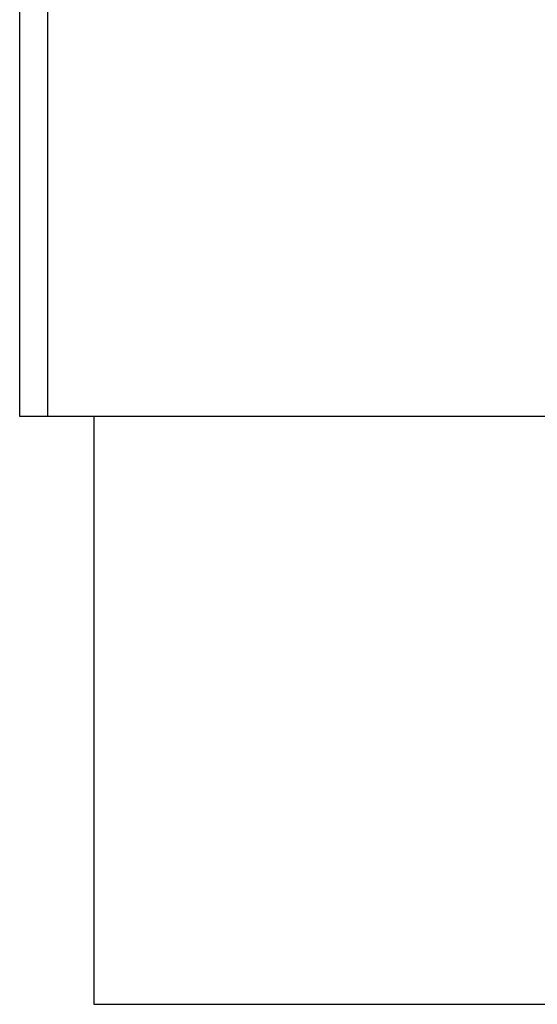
# Model space of a CAD drawing. Extents: x -1767 to 1181, y 8 to 1639.
# Tile 22 of 74: x -1159 to -1047, y 638 to 850. Entities that reach past the tile are written whole.
import ezdxf

# ---------------------------------------------------------------- set-up
doc = ezdxf.new("R2010")
doc.units = 0
doc.header["$LTSCALE"] = 65.395
doc.layers.get('0').update_dxf_attribs({"linetype": 'CONTINUOUS'})

msp = doc.modelspace()

# ---------------------------------------------------------------- linework, layer by layer
at = {"color": 7, "linetype": 'CONTINUOUS'}
for p, q in [((-1159.13, 764.66), (-1159.13, 914.66)), ((-1024.13, 764.66), (-1159.13, 764.66)), ((-1143.13, 764.66), (-1143.13, 637.66)), ((-1143.13, 637.66), (-1043.13, 637.66))]:
    msp.add_line(p, q, dxfattribs=at)
at = {"color": 9, "linetype": 'CONTINUOUS'}
msp.add_line((-1153.13, 914.66), (-1153.13, 764.66), dxfattribs=at)

doc.saveas('drawing.dxf')
